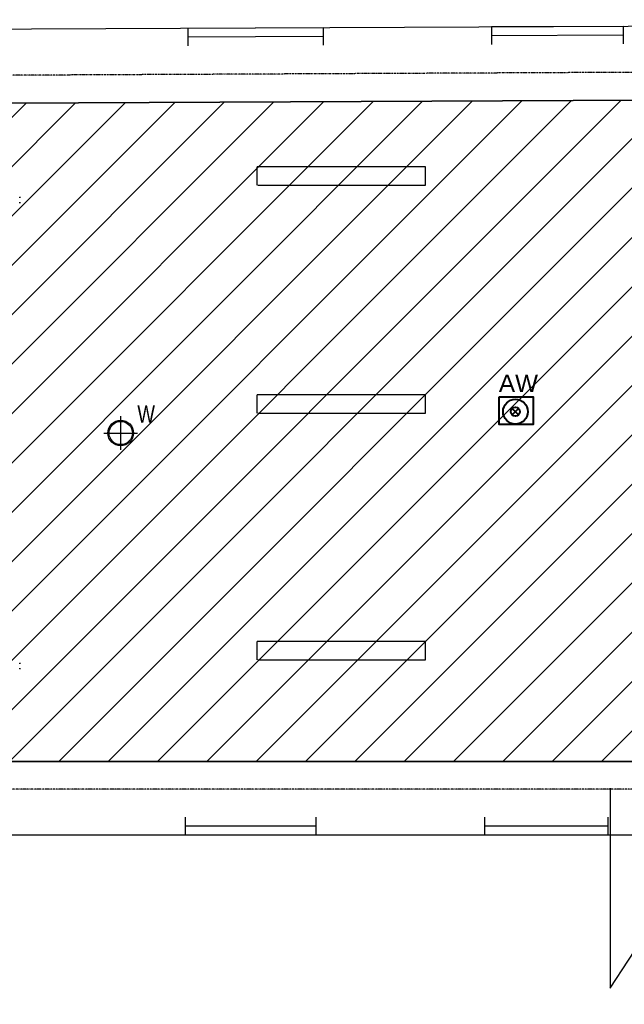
# Model space of a CAD drawing. Header units: centimetres. Extents: x 25511 to 42070, y 833 to 13367.
# Tile 45 of 59: x 29978 to 30498, y 4941 to 5788. Entities that reach past the tile are written whole.
import ezdxf

# ---------------------------------------------------------------- set-up
doc = ezdxf.new("R2010")
doc.units = ezdxf.units.CM
doc.header["$LTSCALE"] = 0.1
doc.linetypes.add('Ciągłe', pattern=[0])
doc.linetypes.add('DASHDOT2', pattern=[12.7, 6.35, -3.175, 0, -3.175])
for name, color, linetype in [('A-Grid', 253, 'DASHDOT2'), ('CKDRZWI_', 253, 'Continuous'), ('CKIZOLACJE', 253, 'Continuous')]:
    doc.layers.add(name, color=color, linetype=linetype)
for name, color, linetype, lineweight in [('A-sufity podwieszone', 253, 'Continuous', 25), ('A_Sufity - Opis', 253, 'Continuous', 13), ('CKWENT', 253, 'Ciągłe', 25), ('Elospr', 32, 'Continuous', 30), ('EOPIS', 150, 'Continuous', 35), ('Eoprawa4100', 32, 'Continuous', 40)]:
    doc.layers.add(name, color=color, linetype=linetype, lineweight=lineweight)
doc.layers.add('POWIERZCHNIA ZABUDOWY', color=253, linetype='Continuous', plot=False)
doc.styles.add('GENERATED_STYLE_5', font='arial.ttf')
doc.styles.get("Standard").update_dxf_attribs({"font": 'ic-simplex.shx', "width": 0.8})
doc.linetypes.add('IZOLACJA_CIEPLNA_OS', pattern='A,0.001,[220,CADKON.SHX,S=0.05,R=0,X=0,Y=0],-1,[220,CADKON.SHX,S=0.05,R=180,X=1,Y=0],-1', length=2.001)

# ---------------------------------------------------------------- blocks, each defined once
blk = doc.blocks.new('A$7E8719B1CAF')
at = {"color": 7, "linetype": 'Continuous', "lineweight": -3}
for p, q in [((3952.2, 27.8), (3951.2, 28.8)), ((3951.2, 20.8), (3952.2, 21.8)), ((3952.2, -17.2), (3951.2, -16.2)), ((3951.2, -24.2), (3952.2, -23.2)), ((3952.2, -3976.8), (3951.2, -3975.8)), ((3951.2, -3983.8), (3952.2, -3982.8)), ((3952.2, -4021.8), (3951.2, -4020.8)), ((3951.2, -4028.8), (3952.2, -4027.8))]:
    blk.add_line(p, q, dxfattribs=at)
for centre in [(3952.2, 24.8), (3952.2, -20.2), (3952.2, -3979.8), (3952.2, -4024.8)]:
    blk.add_ellipse(centre, major_axis=(0, 3), ratio=0.008727, dxfattribs=at)
blk = doc.blocks.new('A$7E8A383135198')
at = {"layer": 'A-Grid'}
for p, q in [((2215, -29.35), (-268, -40.99)), ((2215, -651.43), (-268, -651.43))]:
    blk.add_line(p, q, dxfattribs=at)
blk = doc.blocks.new('A$7E8A3D321ED2')
for points in [[(0, -14.5), (0, 14.5)], [(-14.5, 0), (14.5, 0)]]:
    blk.add_lwpolyline(points)
for radius in [11, 10]:
    blk.add_circle((0, 0), radius)
at = {"insert": (14.29, 23.76), "char_height": 15, "width": 125.0572, "attachment_point": 1}
blk.add_mtext('W', dxfattribs=at)
blk = doc.blocks.new('Sufity')
at = {"layer": 'A-sufity podwieszone', "lineweight": 35}
blk.add_lwpolyline([(38788.64, 2704.38), (36661.63, 2694.4), (36661.64, 2191.65), (36675.04, 2191.65), (36675.04, 2130.4), (37780.54, 2130.41), (37780.45, 2140.41), (38788.64, 2140.41)], close=True, dxfattribs=at).dxf.unprotected_set("ltscale", 0)

msp = doc.modelspace()

# ---------------------------------------------------------------- hatches: boundary and pattern name
at = {"layer": 'A_Sufity - Opis'}
h = msp.add_hatch(dxfattribs=at)
h.set_pattern_fill('GR_GENERAL', color=256, scale=15)
h.set_pattern_definition([(45, (0, 0), (-21.213203, 21.213203), [])])
h.paths.add_polyline_path([(29603.234, 5714.104), (31730.236, 5724.076), (31730.236, 5160.111), (30722.051, 5160.111), (30722.14, 5150.111), (29616.644, 5150.104), (29616.644, 5211.354), (29603.236, 5211.354)])

# ---------------------------------------------------------------- linework, layer by layer
for p, q in [((30486.069, 5127.017), (30486.069, 4955.292)), ((30486.069, 4955.292), (30593.145, 5118.936))]:
    msp.add_line(p, q)
at = {"layer": 'CKIZOLACJE'}
for p, q in [((30123.009, 5780.161), (30123.009, 5765.147)), ((30239.227, 5780.683), (30239.227, 5765.671)), ((30384.007, 5781.334), (30384.007, 5766.323)), ((30497.224, 5781.843), (30497.224, 5766.832))]:
    msp.add_line(p, q, dxfattribs=at)
for points in [[(30239.227, 5780.683), (30123.009, 5780.161)], [(30497.224, 5781.843), (30384.007, 5781.334)], [(30120.644, 5102.111), (30120.644, 5087.104)], [(30233.13, 5102.098), (30233.13, 5087.098)], [(30378.138, 5102.104), (30378.138, 5087.098)], [(30484.139, 5102.111), (30484.139, 5087.104)], [(30120.644, 5087.104), (30233.13, 5087.104)], [(30378.138, 5087.104), (30484.139, 5087.104)]]:
    msp.add_lwpolyline(points, dxfattribs=at)
at = {"layer": 'CKIZOLACJE', "linetype": 'IZOLACJA_CIEPLNA_OS', "ltscale": 4.5}
for points in [[(30239.227, 5773.183), (30123.009, 5772.661)], [(30497.224, 5774.343), (30384.007, 5773.834)], [(30120.644, 5094.604), (30233.13, 5094.604)], [(30378.138, 5094.604), (30484.139, 5094.604)]]:
    msp.add_lwpolyline(points, dxfattribs=at)
at = {"layer": 'Elospr'}
for p, q in [((30327.214, 5661.147, 425.286), (30182.563, 5661.147, 425.286)), ((30182.563, 5645.42, 425.286), (30182.563, 5661.147, 425.286)), ((30327.214, 5645.42, 425.286), (30327.214, 5661.147, 425.286)), ((30183.214, 5645.42, 425.286), (30327.214, 5645.42, 425.286)), ((30327.214, 5465.273, 425.286), (30182.563, 5465.273, 425.286)), ((30182.563, 5449.547, 425.286), (30182.563, 5465.273, 425.286)), ((30327.214, 5449.547, 425.286), (30327.214, 5465.273, 425.286)), ((30183.214, 5449.547, 425.286), (30327.214, 5449.547, 425.286)), ((30327.214, 5253.143, 425.286), (30182.563, 5253.143, 425.286)), ((30182.563, 5237.416, 425.286), (30182.563, 5253.143, 425.286)), ((30327.214, 5237.416, 425.286), (30327.214, 5253.143, 425.286)), ((30183.214, 5237.416, 425.286), (30327.214, 5237.416, 425.286))]:
    msp.add_line(p, q, dxfattribs=at)
at = {"layer": 'Eoprawa4100', "color": 1}
for p, q in [((30401.837, 5447.932), (30407.379, 5453.474)), ((30401.837, 5453.474), (30407.379, 5447.932))]:
    msp.add_line(p, q, dxfattribs=at)
msp.add_lwpolyline([(30390.576, 5463.472), (30419.868, 5463.472), (30419.868, 5439.672), (30390.576, 5439.672)], close=True, dxfattribs=at)
for radius in [10.621, 3.918]:
    msp.add_circle((30404.608, 5450.703), radius, dxfattribs=at)
at = {"layer": 'POWIERZCHNIA ZABUDOWY'}
msp.add_lwpolyline([(29539.236, 5777.537), (29539.236, 5087.104), (30795.736, 5087.104), (30795.736, 4398.104), (32304.236, 4398.104), (32304.236, 4558.252), (32721.236, 4558.252), (32721.236, 5787.604), (31784.236, 5787.604), (29539.236, 5777.537)], dxfattribs=at)

# ---------------------------------------------------------------- block references
at = {"layer": 'A-Grid'}
msp.add_blockref('A$7E8A383135198', (29539.236, 5777.537), dxfattribs=at)
at = {"layer": 'A-sufity podwieszone'}
msp.add_blockref('Sufity', (-7058.4, 3019.7), dxfattribs=at)
at = {"layer": 'CKDRZWI_', "xscale": -0.1, "yscale": 0.1, "zscale": 0.1, "rotation": 180}
msp.add_blockref('A$7E8719B1CAF', (29583.236, 5232.354), dxfattribs=at)
at = {"layer": 'CKWENT'}
msp.add_blockref('A$7E8A3D321ED2', (30065.236, 5432.354), dxfattribs=at)

# ---------------------------------------------------------------- texts
at = {"layer": 'EOPIS', "color": 1, "linetype": 'Continuous', "insert": (30407.205, 5475.116), "char_height": 14.9739, "attachment_point": 5, "style": 'GENERATED_STYLE_5'}
msp.add_mtext('AW  ', dxfattribs=at)

doc.saveas('drawing.dxf')
